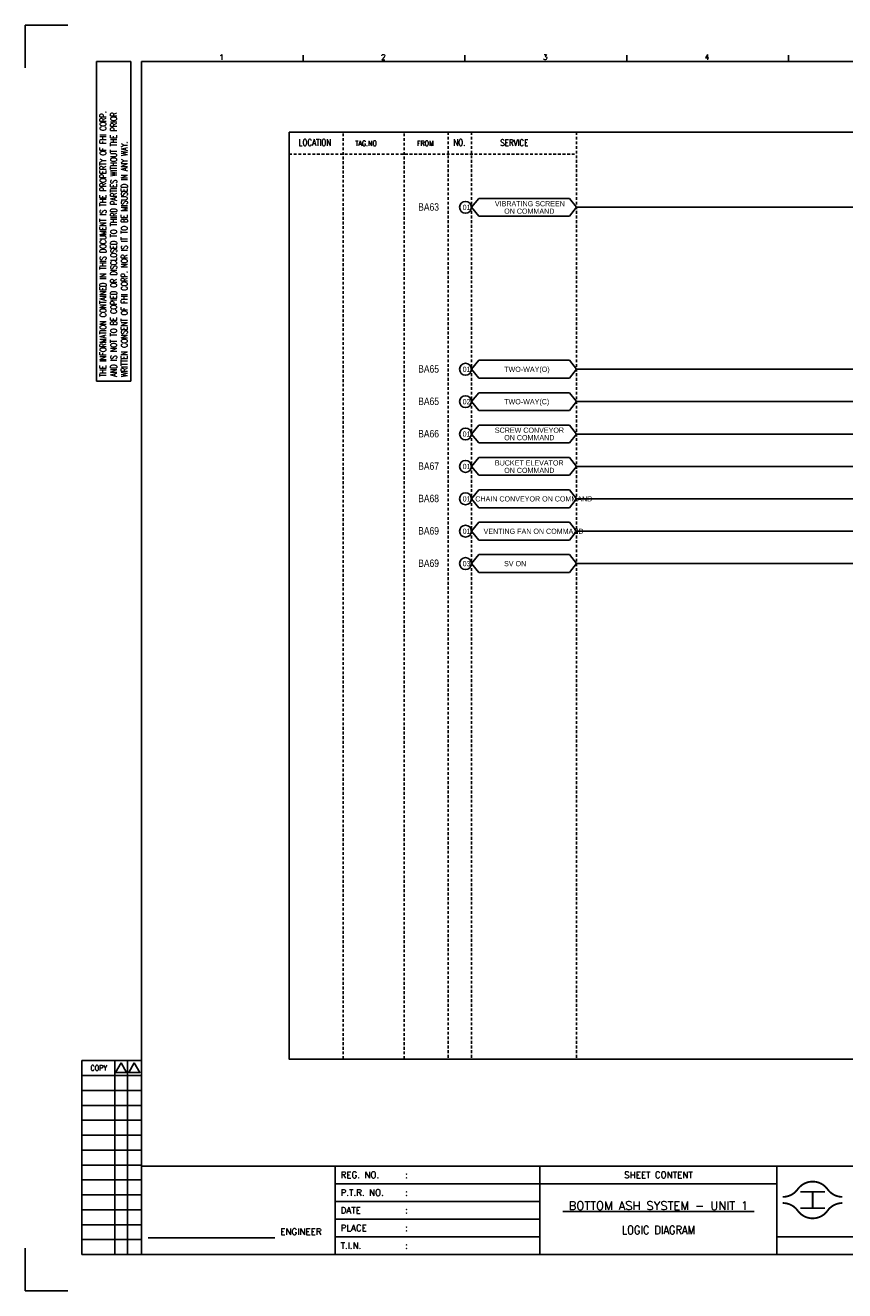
# Model space of a CAD drawing. Extents: x 3062 to 4028, y -111 to 571.
# Tile 1 of 3: x 3062 to 3504, y -111 to 571. Entities that reach past the tile are written whole.
import ezdxf
from ezdxf.enums import TextEntityAlignment as Align

# ---------------------------------------------------------------- set-up
doc = ezdxf.new("R2010")
doc.units = 0
doc.header["$MEASUREMENT"] = 0
doc.linetypes.add('HIDDEN', pattern=[4, 1.5, -1, 1.5])
doc.layers.get('0').update_dxf_attribs({"linetype": 'CONTINUOUS'})
doc.layers.get('Defpoints').update_dxf_attribs({"linetype": 'CONTINUOUS'})
for name, color, linetype in [('CON', 4, 'CONTINUOUS'), ('DIM', 3, 'CONTINUOUS'), ('HID', 2, 'HIDDEN'), ('TEXT', 7, 'CONTINUOUS'), ('圖框CON', 4, 'CONTINUOUS'), ('圖框DIM', 3, 'CONTINUOUS'), ('框線', 6, 'CONTINUOUS')]:
    doc.layers.add(name, color=color, linetype=linetype)
doc.styles.add('DAYUKP', font='complex', dxfattribs={"bigfont": 'DAYUKP.SHX'})
doc.styles.add('E4', font='simplex.shx', dxfattribs={"height": 4})
doc.styles.add('ROMANS', font='romans', dxfattribs={"width": 0.8})
doc.styles.add('style3', font='ARIALN.TTF')

# ---------------------------------------------------------------- blocks, each defined once
blk = doc.blocks.new('Sht_Cont_T3')
at = {"layer": 'TEXT', "color": 3, "linetype": 'Continuous', "style": 'E4'}
for tag, p in [('$SHT_CONT_L1$', (55.63, 24.91)), ('$SHT_CONT_L2$', (55.63, 16.61)), ('$SHT_CONT_L3$', (55.63, 8.3))]:
    blk.add_attdef(tag, text='', height=4, dxfattribs=at).set_placement(p, align=Align.MIDDLE)
blk = doc.blocks.new('1')
at = {"ltscale": 500, "const_width": 0.99}
blk.add_lwpolyline([(1686.83, 57.65, -0.241531), (1678.79, 61.78, 0.512989), (1662.7, 61.78, -0.241531), (1654.66, 57.65, -0.241531)], format="xyb", dxfattribs=at)
at = {"const_width": 0.99}
blk.add_lwpolyline([(1686.83, 54.35, 0.241531), (1678.79, 50.22, -0.512989), (1662.7, 50.22, 0.241531), (1654.66, 54.35, 0.241531)], format="xyb", dxfattribs=at)
at = {"ltscale": 500, "const_width": 0.99}
for points in [[(1664.14, 60.4), (1677.35, 60.4)], [(1670.74, 60.4), (1670.74, 51.6)], [(1664.14, 51.6), (1677.35, 51.6)]]:
    blk.add_lwpolyline(points, dxfattribs=at)
at = {"layer": 'CON'}
for points in [[(1523.67, 26.6), (1523.67, 74.29)], [(1651.45, 26.6), (1651.45, 74.29)]]:
    blk.add_lwpolyline(points, dxfattribs=at)
at = {"layer": 'CON', "ltscale": 500}
for points in [[(1523.67, 64.75), (1413.11, 64.75)], [(1651.45, 64.75), (1523.67, 64.75)], [(1523.67, 55.22), (1413.11, 55.22)], [(1523.67, 45.69), (1413.11, 45.69)], [(1523.67, 36.15), (1413.11, 36.15)]]:
    blk.add_lwpolyline(points, dxfattribs=at)
at = {"layer": 'Defpoints'}
for points in [[(1268.99, 689.33), (1246.02, 689.33), (1246.02, 666.36)], [(1268.99, 7.08), (1246.02, 7.08), (1246.02, 30.05)]]:
    blk.add_lwpolyline(points, dxfattribs=at)
at = {"layer": 'DIM'}
for p, q in [((1276.46, 131.12), (1276.46, 26.6)), ((1276.46, 131.12), (1308.62, 131.12)), ((1294.26, 26.6), (1294.26, 131.12)), ((1301.15, 26.6), (1301.15, 131.12)), ((1276.46, 123.08), (1308.62, 123.08)), ((1276.46, 115.04), (1308.62, 115.04)), ((1276.46, 107), (1308.62, 107)), ((1276.46, 98.96), (1308.62, 98.96)), ((1276.46, 90.92), (1308.62, 90.92)), ((1276.46, 82.88), (1308.62, 82.88)), ((1276.46, 74.84), (1308.62, 74.84)), ((1276.46, 66.8), (1308.62, 66.8)), ((1276.46, 58.76), (1308.62, 58.76)), ((1276.46, 50.72), (1308.62, 50.72)), ((1276.46, 42.68), (1308.62, 42.68)), ((1276.46, 34.64), (1308.62, 34.64)), ((1276.46, 26.6), (1308.62, 26.6))]:
    blk.add_line(p, q, dxfattribs=at)
for points in [[(1297.7, 129.98), (1294.72, 124.81), (1300.69, 124.81)], [(1304.83, 129.98), (1301.84, 124.81), (1307.81, 124.81)]]:
    blk.add_lwpolyline(points, close=True, dxfattribs=at)
at = {"layer": '圖框CON'}
for p, q in [((1284.5, 669.81), (1302.87, 669.81)), ((1284.5, 497.52), (1284.5, 669.81)), ((1302.87, 497.52), (1302.87, 669.81)), ((1395.91, 669.85), (1395.91, 673.29)), ((1483.2, 669.85), (1483.2, 673.29)), ((1570.49, 669.85), (1570.49, 673.29)), ((1657.78, 669.85), (1657.78, 673.29)), ((1284.5, 497.52), (1302.87, 497.52))]:
    blk.add_line(p, q, dxfattribs=at)
for points in [[(1413.11, 26.6), (1413.11, 74.29)], [(1828.89, 36.15), (1802.67, 36.15), (1651.45, 36.15)]]:
    blk.add_lwpolyline(points, dxfattribs=at)
at = {"layer": '圖框DIM'}
blk.add_line((1312.36, 35.55), (1380.65, 35.55), dxfattribs=at)
at = {"layer": '框線'}
for p, q in [((1308.62, 669.81), (1308.62, 26.6)), ((2181.53, 669.81), (1308.62, 669.81)), ((2181.53, 74.29), (1308.62, 74.29)), ((2181.53, 26.6), (1308.62, 26.6))]:
    blk.add_line(p, q, dxfattribs=at)
at = {"style": 'DAYUKP'}
for s, p in [('1', (1350.64, 670.78)), ('2', (1437.93, 670.78)), ('3', (1525.22, 670.78)), ('4', (1612.51, 670.78))]:
    blk.add_text(s, height=2.87, dxfattribs=at).set_placement(p)
at = {"layer": 'DIM', "style": 'ROMANS', "width": 0.75}
for s, p in [('THE INFORMATION CONTAINED IN THIS DOCUMENT IS THE PROPERTY OF FHI CORP.', (1287.94, 499.82)), ('AND IS NOT TO BE COPIED OR DISCLOSED TO THIRD PARTIES WITHOUT THE PRIOR', (1293.68, 499.82)), ('WRITTEN CONSENT OF FHI CORP. NOR IS IT TO BE MISUSED IN ANY WAY.', (1299.43, 499.82))]:
    blk.add_text(s, height=3.4457, rotation=90, dxfattribs=at).set_placement(p, align=Align.MIDDLE_LEFT)
at = {"layer": 'DIM', "style": 'ROMANS', "width": 0.8}
blk.add_text('COPY', height=2.871, dxfattribs=at).set_placement((1285.64, 127.16), align=Align.MIDDLE)
at = {"layer": 'HID', "ltscale": 500, "style": 'ROMANS'}
for s, height, p in [('REG. NO.', 3.446, (1416.1, 69.52)), (':', 3.45, (1450.9, 69.52)), ('P.T.R. NO.', 3.446, (1416.1, 59.99)), (':', 3.45, (1450.9, 59.99)), ('DATE', 3.446, (1416.1, 50.45)), (':', 3.45, (1450.9, 50.45)), ('PLACE', 3.446, (1416.1, 40.92)), (':', 3.45, (1450.9, 40.92)), ('T.I.N.', 3.446, (1416.1, 31.37)), (':', 3.45, (1450.9, 31.39))]:
    blk.add_text(s, height=height, dxfattribs=at).set_placement(p, align=Align.MIDDLE_LEFT)
blk.add_text('SHEET CONTENT', height=3.4457, dxfattribs=at).set_placement((1587.56, 69.52), align=Align.MIDDLE)
at = {"layer": 'HID', "style": 'ROMANS'}
blk.add_text('ENGINEER', height=3.446, dxfattribs=at).set_placement((1394.71, 37.18), align=Align.CENTER)

msp = doc.modelspace()

# ---------------------------------------------------------------- linework, layer by layer
at = {"layer": 'CON', "color": 6}
for p, q in [((3302.69, 472.67), (3306.58, 477.49)), ((3302.69, 472.67), (3306.58, 467.86)), ((3355.49, 477.49), (3306.58, 477.49)), ((3359.39, 472.67), (3355.49, 477.49)), ((3359.39, 472.67), (3355.49, 467.86)), ((3306.58, 467.86), (3355.49, 467.86)), ((3302.69, 385.36), (3306.58, 390.18)), ((3355.49, 390.18), (3306.58, 390.18)), ((3359.39, 385.36), (3355.49, 390.18)), ((3302.69, 385.36), (3306.58, 380.55)), ((3359.39, 385.36), (3355.49, 380.55)), ((3306.58, 380.55), (3355.49, 380.55)), ((3302.69, 367.9), (3306.58, 372.71)), ((3355.49, 372.71), (3306.58, 372.71)), ((3359.39, 367.9), (3355.49, 372.71)), ((3302.69, 367.9), (3306.58, 363.08)), ((3306.58, 363.08), (3355.49, 363.08)), ((3359.39, 367.9), (3355.49, 363.08)), ((3302.69, 350.44), (3306.58, 355.25)), ((3355.49, 355.25), (3306.58, 355.25)), ((3359.39, 350.44), (3355.49, 355.25)), ((3302.69, 350.44), (3306.58, 345.62)), ((3359.39, 350.44), (3355.49, 345.62)), ((3306.58, 345.62), (3355.49, 345.62)), ((3302.69, 332.97), (3306.58, 337.79)), ((3355.49, 337.79), (3306.58, 337.79)), ((3359.39, 332.97), (3355.49, 337.79)), ((3302.69, 332.97), (3306.58, 328.16)), ((3306.58, 328.16), (3355.49, 328.16)), ((3359.39, 332.97), (3355.49, 328.16)), ((3302.69, 315.51), (3306.58, 320.33)), ((3302.69, 315.51), (3306.58, 310.69)), ((3355.49, 320.33), (3306.58, 320.33)), ((3359.39, 315.51), (3355.49, 320.33)), ((3359.39, 315.51), (3355.49, 310.69)), ((3306.58, 310.69), (3355.49, 310.69)), ((3302.69, 298.05), (3306.58, 302.86)), ((3355.49, 302.86), (3306.58, 302.86)), ((3359.39, 298.05), (3355.49, 302.86)), ((3302.69, 298.05), (3306.58, 293.23)), ((3359.39, 298.05), (3355.49, 293.23)), ((3306.58, 293.23), (3355.49, 293.23)), ((3302.69, 280.59), (3306.58, 285.4)), ((3302.69, 280.59), (3306.58, 275.77)), ((3355.49, 285.4), (3306.58, 285.4)), ((3359.39, 280.59), (3355.49, 285.4)), ((3359.39, 280.59), (3355.49, 275.77)), ((3306.58, 275.77), (3355.49, 275.77))]:
    msp.add_line(p, q, dxfattribs=at)
at = {"layer": 'CON'}
for p, q in [((3359.39, 472.67), (3804.59, 472.67)), ((3359.39, 385.36), (3804.59, 385.36)), ((3359.39, 367.9), (3804.59, 367.9)), ((3359.39, 350.44), (3804.59, 350.44)), ((3359.39, 332.97), (3804.59, 332.97)), ((3359.39, 315.51), (3804.59, 315.51)), ((3359.39, 298.05), (3804.59, 298.05)), ((3359.39, 280.59), (3804.59, 280.59))]:
    msp.add_line(p, q, dxfattribs=at)
msp.add_lwpolyline([(3204.34, 513.18), (3918.34, 513.18), (3918.34, 13.38), (3204.34, 13.38)], close=True, dxfattribs=at)
for centre in [(3299.47, 472.67), (3299.47, 385.36), (3299.47, 367.9), (3299.47, 350.44), (3299.47, 332.97), (3299.47, 315.51), (3299.47, 298.05), (3299.47, 280.59)]:
    msp.add_circle(centre, 3.21, dxfattribs=at)
at = {"layer": 'HID'}
for p, q in [((3233.39, 512.48), (3233.39, 13.38)), ((3266.31, 512.48), (3266.31, 13.38)), ((3290.03, 513.18), (3290.03, 13.36)), ((3302.69, 513.18), (3302.69, 13.36)), ((3359.39, 513.18), (3359.39, 13.38)), ((3204.34, 501.28), (3359.39, 501.28))]:
    msp.add_line(p, q, dxfattribs=at)

# ---------------------------------------------------------------- block references
msp.add_blockref('1', (1815.98, -118.54))
at = {"layer": 'TEXT', "color": 0}
ref = msp.add_blockref('Sht_Cont_T3', (3339.65, -91.93), dxfattribs=dict(at, xscale=1.148576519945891, yscale=1.148576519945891, zscale=1.148576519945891))
ref.add_attrib('$SHT_CONT_L1$', '%%U BOTTOM ASH SYSTEM - UNIT 1 ', dxfattribs={"color": 3, "linetype": 'Continuous', "height": 4.5943, "style": 'E4'}).set_placement((3403.54, -63.32), align=Align.TOP_CENTER)
ref.add_attrib('$SHT_CONT_L3$', 'LOGIC DIAGRAM', dxfattribs={"color": 3, "linetype": 'Continuous', "height": 4.5943, "style": 'E4', "width": 0.85}).set_placement((3403.54, -82.39), align=Align.BOTTOM_CENTER)

# ---------------------------------------------------------------- texts
at = {"layer": 'CON', "style": 'ROMANS', "width": 0.8}
for s, p in [('LOCATION', (3218.26, 507.58)), ('NO.', (3296.15, 507.58)), ('SERVICE', (3325.8, 507.5))]:
    msp.add_text(s, height=3.5, dxfattribs=at).set_placement(p, align=Align.MIDDLE)
for s, p in [('TAG.NO', (3239.99, 504.92)), ('FROM', (3273.25, 504.92))]:
    msp.add_text(s, height=2.8, dxfattribs=at).set_placement(p, align=Align.BOTTOM_LEFT)
at = {"layer": 'CON', "style": 'style3'}
for s, p in [('BA63', (3273.95, 472.85)), ('BA65', (3273.95, 385.54)), ('BA65', (3273.95, 368.08)), ('BA66', (3273.95, 350.61)), ('BA67', (3273.95, 333.15)), ('BA68', (3273.95, 315.69)), ('BA69', (3273.95, 298.23)), ('BA69', (3273.95, 280.76))]:
    msp.add_text(s, height=4, dxfattribs=at).set_placement(p, align=Align.MIDDLE_LEFT)
for s, p in [('01', (3297.89, 470.39)), ('VIBRATING SCREEN', (3315.31, 472.38)), ('ON COMMAND', (3320.34, 468.34)), ('01', (3297.89, 383.08)), ('TWO-WAY(O)', (3320.35, 383.09)), ('02', (3297.89, 365.62)), ('TWO-WAY(C)', (3320.35, 365.62)), ('01', (3297.89, 348.16)), ('SCREW CONVEYOR', (3315.31, 350.26)), ('ON COMMAND', (3320.34, 346.23)), ('01', (3297.89, 330.69)), ('BUCKET ELEVATOR', (3315.31, 332.62)), ('ON COMMAND', (3320.34, 328.58)), ('01', (3297.89, 313.23)), ('CHAIN CONVEYOR ON COMMAND', (3304.76, 313.23)), ('01', (3297.89, 295.77)), ('VENTING FAN ON COMMAND', (3309.22, 295.77)), ('03', (3297.89, 278.3)), ('SV ON', (3320.28, 278.31))]:
    msp.add_text(s, height=2.8, dxfattribs=at).set_placement(p, align=Align.BOTTOM_LEFT)

doc.saveas('drawing.dxf')
